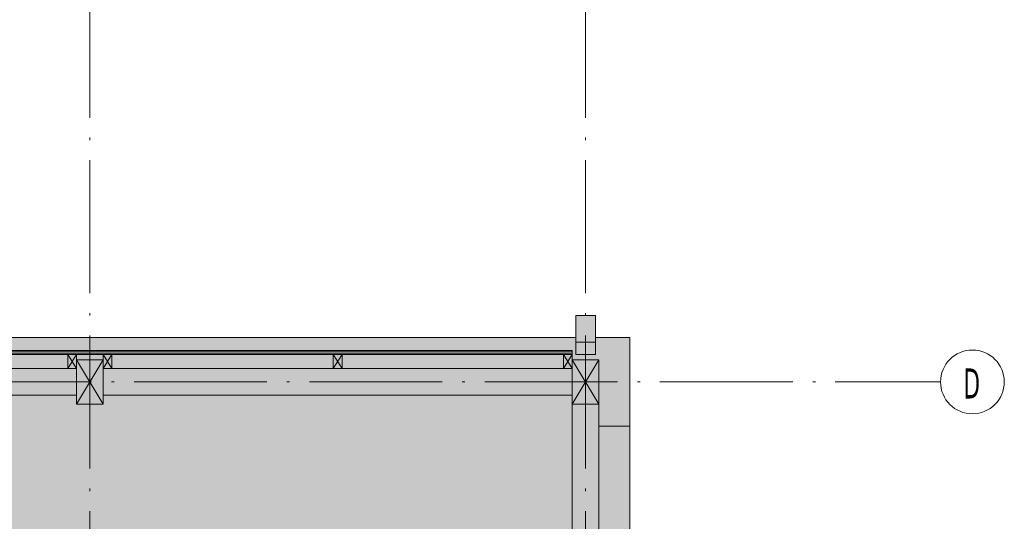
# Model space of a CAD drawing. Header units: millimetres. Extents: x 1567 to 2756, y -116 to 725.
# Tile 244 of 256: x 2452 to 2527, y 14 to 52. Entities that reach past the tile are written whole.
import ezdxf

# ---------------------------------------------------------------- set-up
doc = ezdxf.new("R2010")
doc.units = ezdxf.units.MM
doc.linetypes.add('CADWORK_5', pattern=[13.2, 10, -1.5, 0.2, -1.5])
doc.layers.add('Ech.1_75', color=7, linetype='Continuous')
doc.styles.add('tahoma-', font='txt', dxfattribs={"height": 1})

msp = doc.modelspace()

# ---------------------------------------------------------------- hatches: boundary and pattern name
at = {"layer": 'Ech.1_75', "linetype": 'Continuous', "lineweight": 5, "true_color": 0xd7d7ea, "transparency": 33554687}
for points in [[(2495.814, 29.28), (2494.347, 29.28), (2494.347, 27.281), (2495.814, 27.281), (2495.814, 29.28)], [(2495.814, 29.28), (2494.347, 29.28), (2494.347, 27.281), (2495.814, 27.281), (2495.814, 29.28)], [(2494.347, 26.348), (2495.814, 26.348), (2495.814, 27.281), (2494.347, 27.281), (2494.347, 26.348)]]:
    msp.add_hatch(color=254, dxfattribs=at).paths.add_polyline_path(points)
at = {"layer": 'Ech.1_75', "linetype": 'Continuous', "lineweight": 5, "true_color": 0xf3f3f3, "transparency": 33554687}
for points in [[(2494.347, 27.614), (2384.081, 27.614), (2384.081, 25.281), (2419.414, 25.281), (2419.414, 25.948), (2421.414, 25.948), (2421.414, 25.281), (2456.747, 25.281), (2456.747, 25.948), (2458.747, 25.948), (2458.747, 25.281), (2494.081, 25.281), (2494.081, 25.948), (2496.081, 25.948), (2496.081, 20.948), (2498.414, 20.948), (2498.414, 27.614), (2495.814, 27.614), (2495.814, 26.348), (2494.347, 26.348), (2494.347, 27.614)], [(2494.347, 27.614), (2385.441, 27.614), (2385.441, 26.641), (2494.081, 26.641), (2494.081, 25.948), (2496.081, 25.948), (2496.081, 20.948), (2498.414, 20.948), (2498.414, 27.614), (2495.814, 27.614), (2495.814, 26.348), (2494.347, 26.348), (2494.347, 27.614)], [(2456.747, 25.948), (2458.747, 25.948), (2458.747, 26.348), (2456.747, 26.348), (2456.747, 25.948)], [(2494.081, 22.614), (2496.081, 22.614), (2496.081, 25.948), (2494.081, 25.948), (2494.081, 22.614)], [(2290.747, 4.548), (2495.574, 4.548), (2495.574, 10.154), (2495.734, 10.154), (2495.734, 4.548), (2496.081, 4.548), (2496.081, 10.948), (2495.921, 10.948), (2495.921, 10.281), (2495.698, 10.281), (2495.787, 10.174), (2495.876, 10.174), (2495.965, 10.281), (2496.054, 10.281), (2496.054, 10.01), (2495.965, 9.97), (2495.965, 9.659), (2496.054, 9.619), (2496.054, 9.348), (2495.876, 9.348), (2495.876, 9.454), (2495.896, 9.454), (2495.896, 9.368), (2496.034, 9.368), (2496.034, 9.606), (2495.945, 9.646), (2495.945, 9.983), (2496.034, 10.023), (2496.034, 10.261), (2495.974, 10.261), (2495.885, 10.154), (2495.778, 10.154), (2495.689, 10.261), (2495.619, 10.261), (2495.53, 10.154), (2495.422, 10.154), (2495.333, 10.261), (2495.274, 10.261), (2495.274, 10.023), (2495.363, 9.983), (2495.363, 9.646), (2495.274, 9.606), (2495.274, 9.368), (2495.412, 9.368), (2495.412, 9.454), (2495.432, 9.454), (2495.432, 9.348), (2495.254, 9.348), (2495.254, 9.614), (2495.174, 9.614), (2495.174, 10.868), (2493.921, 10.868), (2493.921, 10.948), (2494.081, 10.948), (2494.081, 23.281), (2458.747, 23.281), (2458.747, 22.614), (2456.747, 22.614), (2456.747, 23.281), (2421.414, 23.281), (2421.414, 22.614), (2419.414, 22.614), (2419.414, 23.281), (2337.747, 23.281), (2337.747, 22.948), (2335.081, 22.948), (2335.081, 23.281), (2290.747, 23.281), (2290.747, 12.948), (2291.414, 12.948), (2291.414, 10.948), (2290.747, 10.948), (2290.747, 4.548)], [(2290.747, 4.548), (2495.574, 4.548), (2495.574, 10.154), (2495.734, 10.154), (2495.734, 4.548), (2496.081, 4.548), (2496.081, 10.948), (2495.921, 10.948), (2495.921, 10.281), (2495.698, 10.281), (2495.787, 10.174), (2495.876, 10.174), (2495.965, 10.281), (2496.054, 10.281), (2496.054, 10.01), (2495.965, 9.97), (2495.965, 9.659), (2496.054, 9.619), (2496.054, 9.348), (2495.876, 9.348), (2495.876, 9.454), (2495.896, 9.454), (2495.896, 9.368), (2496.034, 9.368), (2496.034, 9.606), (2495.945, 9.646), (2495.945, 9.983), (2496.034, 10.023), (2496.034, 10.261), (2495.974, 10.261), (2495.885, 10.154), (2495.778, 10.154), (2495.689, 10.261), (2495.619, 10.261), (2495.53, 10.154), (2495.422, 10.154), (2495.333, 10.261), (2495.274, 10.261), (2495.274, 10.023), (2495.363, 9.983), (2495.363, 9.646), (2495.274, 9.606), (2495.274, 9.368), (2495.412, 9.368), (2495.412, 9.454), (2495.432, 9.454), (2495.432, 9.348), (2495.254, 9.348), (2495.254, 9.614), (2495.174, 9.614), (2495.174, 10.868), (2493.921, 10.868), (2493.921, 10.948), (2494.081, 10.948), (2494.081, 23.281), (2458.747, 23.281), (2458.747, 22.614), (2456.747, 22.614), (2456.747, 23.281), (2421.414, 23.281), (2421.414, 22.614), (2419.414, 22.614), (2419.414, 23.281), (2337.747, 23.281), (2337.747, 22.948), (2335.081, 22.948), (2335.081, 23.281), (2290.747, 23.281), (2290.747, 12.948), (2291.414, 12.948), (2291.414, 10.948), (2290.747, 10.948), (2290.747, 4.548)], [(2498.414, 20.948), (2496.081, 20.948), (2496.081, -81.052), (2498.414, -81.052), (2498.414, 20.948)], [(2498.414, 20.948), (2496.081, 20.948), (2496.081, -81.052), (2498.414, -81.052), (2498.414, 20.948)]]:
    msp.add_hatch(color=7, dxfattribs=at).paths.add_polyline_path(points)
at = {"layer": 'Ech.1_75', "linetype": 'Continuous', "lineweight": 5, "true_color": 0x9595c6, "transparency": 33554687}
msp.add_hatch(color=253, dxfattribs=at).paths.add_polyline_path([(2494.347, 26.348), (2495.814, 26.348), (2495.814, 27.281), (2494.347, 27.281), (2494.347, 26.348)])
at = {"layer": 'Ech.1_75', "linetype": 'Continuous', "lineweight": 5, "true_color": 0xeae1d7, "transparency": 33554687}
for points in [[(2385.441, 26.534), (2494.081, 26.534), (2494.081, 26.641), (2385.441, 26.641), (2385.441, 26.534)], [(2385.441, 26.388), (2494.081, 26.388), (2494.081, 26.534), (2385.441, 26.534), (2385.441, 26.388)], [(2385.441, 26.348), (2494.081, 26.348), (2494.081, 26.388), (2385.441, 26.388), (2385.441, 26.348)]]:
    msp.add_hatch(color=254, dxfattribs=at).paths.add_polyline_path(points)
at = {"layer": 'Ech.1_75', "linetype": 'Continuous', "lineweight": 5, "transparency": 33554687}
h = msp.add_hatch(dxfattribs=at)
h.set_pattern_fill('CDWK_201', color=9, scale=0.106667, angle=180, style=0, pattern_type=2)
h.set_pattern_definition([(180, (2456.1043, 26.3478), (4e-11, -1.06667), [0.047615, -0.130162]), (270, (2456.2583, 26.19883), (0.3555555, 1e-11), [0.02885, -1.037817]), (270, (2456.08053, 25.45887), (0.3555555, 1e-11), [0.02885, -1.037817]), (284.93246, (2455.90699, 26.13185), (0.35557503, -1.06666158), [0.657028, -4.862678]), (255.06754, (2455.89852, 26.13185), (0.35557503, 1.06666158), [0.657028, -4.862678]), (195.2551, (2456.056725, 26.34776), (0.3555555, -1e-08), [0.048324, -4.005633]), (344.7449, (2456.10434, 26.34776), (0.3555555, 6e-08), [0.048324, -4.005633]), (195.2551, (2455.97318, 25.29381), (0.3555555, -1e-08), [0.048324, -4.005633]), (164.7449, (2455.87895, 25.2811), (-0.3555555, -1e-08), [0.048324, -4.005633]), (210.9638, (2456.0101, 26.33505), (0.3555556, 2e-09), [0.046425, -2.026802]), (329.0362, (2456.15123, 26.33505), (0.3555556, -3e-08), [0.046425, -2.026802]), (210.9638, (2456.013, 25.3177), (0.3555556, 2e-09), [0.046425, -2.026802]), (149.0362, (2455.83233, 25.29381), (-0.3555556, 2e-09), [0.046425, -2.026802]), (225, (2455.9703, 26.31116), (0.3555556, 1e-11), [0.03948, -1.469014]), (315, (2456.19077, 26.31116), (0.3555556, 1e-11), [0.03948, -1.469014]), (225, (2456.0409, 25.34561), (0.3555556, 1e-11), [0.03948, -1.469014]), (135, (2455.79252, 25.3177), (-0.3555556, -1e-11), [0.03948, -1.469014]), (236.31, (2455.94238, 26.28325), (0.3555556, 4e-08), [0.041411, -1.240563]), (303.69, (2456.2187, 26.28325), (0.3555556, -6e-08), [0.041411, -1.240563]), (236.31, (2456.06388, 25.38007), (0.3555556, 4e-08), [0.041411, -1.240563]), (123.69, (2455.7646, 25.3456), (-0.3555556, 4e-08), [0.041411, -1.240563]), (251.565, (2455.9194, 26.2488), (0.3555556, 2e-08), [0.052657, -1.071708]), (288.435, (2456.24166, 26.2488), (0.3555556, -2e-08), [0.052657, -1.071708]), (251.565, (2456.08053, 25.43003), (0.3555556, 2e-08), [0.052657, -1.071708]), (108.435, (2455.74163, 25.38007), (-0.3555556, 2e-08), [0.052657, -1.071708]), (263.6598, (2456.25831, 26.16999), (0.3555557, 2.1333335), [0.03837, -3.181323]), (276.3402, (2455.90276, 26.16999), (0.3555557, -2.1333335), [0.03837, -3.181323]), (83.6598, (2456.08053, 25.45887), (-0.3555551, -2.1333336), [0.03837, -3.181323]), (96.3402, (2456.08053, 25.45887), (-0.3555557, 2.1333335), [0.03837, -3.181323])])
h.paths.add_polyline_path([(2456.081, 26.348), (2439.414, 26.348), (2439.414, 25.281), (2456.081, 25.281), (2456.081, 26.348)])
at = {"layer": 'Ech.1_75', "linetype": 'Continuous', "lineweight": 5, "true_color": 0xe0d1b3, "transparency": 33554687}
for points in [[(2456.747, 26.348), (2456.081, 26.348), (2456.081, 25.281), (2456.747, 25.281), (2456.747, 26.348)], [(2459.414, 26.348), (2458.747, 26.348), (2458.747, 25.281), (2459.414, 25.281), (2459.414, 26.348)], [(2476.747, 26.348), (2476.081, 26.348), (2476.081, 25.281), (2476.747, 25.281), (2476.747, 26.348)], [(2494.081, 26.348), (2493.414, 26.348), (2493.414, 25.281), (2494.081, 25.281), (2494.081, 26.348)]]:
    msp.add_hatch(color=254, dxfattribs=at).paths.add_polyline_path(points)
at = {"layer": 'Ech.1_75', "linetype": 'Continuous', "lineweight": 5, "transparency": 33554687}
h = msp.add_hatch(dxfattribs=at)
h.set_pattern_fill('CDWK_201', color=9, scale=0.106667, angle=180, style=0, pattern_type=2)
h.set_pattern_definition([(180, (2476.1043, 26.3478), (4e-11, -1.06667), [0.047615, -0.130162]), (270, (2476.2583, 26.19883), (0.3555555, 1e-11), [0.02885, -1.037817]), (270, (2476.08053, 25.45887), (0.3555555, 1e-11), [0.02885, -1.037817]), (284.93246, (2475.90699, 26.13185), (0.35557503, -1.06666158), [0.657028, -4.862678]), (255.06754, (2475.89852, 26.13185), (0.35557503, 1.06666158), [0.657028, -4.862678]), (195.2551, (2476.056725, 26.34776), (0.3555555, -1e-08), [0.048324, -4.005633]), (344.7449, (2476.10434, 26.34776), (0.3555555, 6e-08), [0.048324, -4.005633]), (195.2551, (2475.97318, 25.29381), (0.3555555, -1e-08), [0.048324, -4.005633]), (164.7449, (2475.87895, 25.2811), (-0.3555555, -1e-08), [0.048324, -4.005633]), (210.9638, (2476.0101, 26.33505), (0.3555556, 2e-09), [0.046425, -2.026802]), (329.0362, (2476.15123, 26.33505), (0.3555556, -3e-08), [0.046425, -2.026802]), (210.9638, (2476.013, 25.3177), (0.3555556, 2e-09), [0.046425, -2.026802]), (149.0362, (2475.83233, 25.29381), (-0.3555556, 2e-09), [0.046425, -2.026802]), (225, (2475.9703, 26.31116), (0.3555556, 1e-11), [0.03948, -1.469014]), (315, (2476.19077, 26.31116), (0.3555556, 1e-11), [0.03948, -1.469014]), (225, (2476.0409, 25.34561), (0.3555556, 1e-11), [0.03948, -1.469014]), (135, (2475.79252, 25.3177), (-0.3555556, -1e-11), [0.03948, -1.469014]), (236.31, (2475.94238, 26.28325), (0.3555556, 4e-08), [0.041411, -1.240563]), (303.69, (2476.2187, 26.28325), (0.3555556, -6e-08), [0.041411, -1.240563]), (236.31, (2476.06388, 25.38007), (0.3555556, 4e-08), [0.041411, -1.240563]), (123.69, (2475.7646, 25.3456), (-0.3555556, 4e-08), [0.041411, -1.240563]), (251.565, (2475.9194, 26.2488), (0.3555556, 2e-08), [0.052657, -1.071708]), (288.435, (2476.24166, 26.2488), (0.3555556, -2e-08), [0.052657, -1.071708]), (251.565, (2476.08053, 25.43003), (0.3555556, 2e-08), [0.052657, -1.071708]), (108.435, (2475.74163, 25.38007), (-0.3555556, 2e-08), [0.052657, -1.071708]), (263.6598, (2476.25831, 26.16999), (0.3555557, 2.1333335), [0.03837, -3.181323]), (276.3402, (2475.90276, 26.16999), (0.3555557, -2.1333335), [0.03837, -3.181323]), (83.6598, (2476.08053, 25.45887), (-0.3555551, -2.1333336), [0.03837, -3.181323]), (96.3402, (2476.08053, 25.45887), (-0.3555557, 2.1333335), [0.03837, -3.181323])])
h.paths.add_polyline_path([(2476.081, 26.348), (2459.414, 26.348), (2459.414, 25.281), (2476.081, 25.281), (2476.081, 26.348)])
h = msp.add_hatch(dxfattribs=at)
h.set_pattern_fill('CDWK_201', color=9, scale=0.106667, angle=180, style=0, pattern_type=2)
h.set_pattern_definition([(180, (2493.4377, 26.3478), (4e-11, -1.06667), [0.047615, -0.130162]), (270, (2493.59164, 26.19883), (0.3555555, 1e-11), [0.02885, -1.037817]), (270, (2493.41387, 25.45887), (0.3555555, 1e-11), [0.02885, -1.037817]), (284.93246, (2493.240326, 26.13185), (0.35557503, -1.06666158), [0.657028, -4.862678]), (255.06754, (2493.23185, 26.13185), (0.35557503, 1.06666158), [0.657028, -4.862678]), (195.2551, (2493.39006, 26.34776), (0.3555555, -1e-08), [0.048324, -4.005633]), (344.7449, (2493.43767, 26.34776), (0.3555555, 6e-08), [0.048324, -4.005633]), (195.2551, (2493.30652, 25.29381), (0.3555555, -1e-08), [0.048324, -4.005633]), (164.7449, (2493.21228, 25.2811), (-0.3555555, -1e-08), [0.048324, -4.005633]), (210.9638, (2493.34344, 26.33505), (0.3555556, 2e-09), [0.046425, -2.026802]), (329.0362, (2493.48456, 26.33505), (0.3555556, -3e-08), [0.046425, -2.026802]), (210.9638, (2493.34633, 25.3177), (0.3555556, 2e-09), [0.046425, -2.026802]), (149.0362, (2493.16566, 25.29381), (-0.3555556, 2e-09), [0.046425, -2.026802]), (225, (2493.30363, 26.31116), (0.3555556, 1e-11), [0.03948, -1.469014]), (315, (2493.5241, 26.31116), (0.3555556, 1e-11), [0.03948, -1.469014]), (225, (2493.37424, 25.34561), (0.3555556, 1e-11), [0.03948, -1.469014]), (135, (2493.12585, 25.3177), (-0.3555556, -1e-11), [0.03948, -1.469014]), (236.31, (2493.2757, 26.28325), (0.3555556, 4e-08), [0.041411, -1.240563]), (303.69, (2493.55202, 26.28325), (0.3555556, -6e-08), [0.041411, -1.240563]), (236.31, (2493.3972, 25.38007), (0.3555556, 4e-08), [0.041411, -1.240563]), (123.69, (2493.09793, 25.3456), (-0.3555556, 4e-08), [0.041411, -1.240563]), (251.565, (2493.25274, 26.2488), (0.3555556, 2e-08), [0.052657, -1.071708]), (288.435, (2493.575, 26.2488), (0.3555556, -2e-08), [0.052657, -1.071708]), (251.565, (2493.41387, 25.43003), (0.3555556, 2e-08), [0.052657, -1.071708]), (108.435, (2493.07496, 25.38007), (-0.3555556, 2e-08), [0.052657, -1.071708]), (263.6598, (2493.59164, 26.16999), (0.3555557, 2.1333335), [0.03837, -3.181323]), (276.3402, (2493.23609, 26.16999), (0.3555557, -2.1333335), [0.03837, -3.181323]), (83.6598, (2493.41387, 25.45887), (-0.3555551, -2.1333336), [0.03837, -3.181323]), (96.3402, (2493.41387, 25.45887), (-0.3555557, 2.1333335), [0.03837, -3.181323])])
h.paths.add_polyline_path([(2493.414, 26.348), (2476.747, 26.348), (2476.747, 25.281), (2493.414, 25.281), (2493.414, 26.348)])
at = {"layer": 'Ech.1_75', "linetype": 'Continuous', "lineweight": 5, "true_color": 0xfdfdfd, "transparency": 33554687}
for points in [[(2456.747, 25.281), (2421.414, 25.281), (2421.414, 23.281), (2456.747, 23.281), (2456.747, 25.281)], [(2456.747, 25.281), (2421.414, 25.281), (2421.414, 23.281), (2456.747, 23.281), (2456.747, 25.281)], [(2458.747, 23.281), (2494.081, 23.281), (2494.081, 25.281), (2458.747, 25.281), (2458.747, 23.281)], [(2458.747, 23.281), (2494.081, 23.281), (2494.081, 25.281), (2458.747, 25.281), (2458.747, 23.281)], [(2494.081, 12.948), (2496.081, 12.948), (2496.081, 22.614), (2494.081, 22.614), (2494.081, 12.948)], [(2494.081, 12.948), (2496.081, 12.948), (2496.081, 22.614), (2494.081, 22.614), (2494.081, 12.948)]]:
    msp.add_hatch(color=7, dxfattribs=at).paths.add_polyline_path(points)
at = {"layer": 'Ech.1_75', "linetype": 'Continuous', "lineweight": 5, "true_color": 0xdcdcdc, "transparency": 33554687}
for points in [[(2456.747, 22.614), (2458.747, 22.614), (2458.747, 25.948), (2456.747, 25.948), (2456.747, 22.614)], [(2494.081, 22.614), (2496.081, 22.614), (2496.081, 25.948), (2494.081, 25.948), (2494.081, 22.614)]]:
    msp.add_hatch(color=254, dxfattribs=at).paths.add_polyline_path(points)

# ---------------------------------------------------------------- linework, layer by layer
at = {"layer": 'Ech.1_75', "color": 36, "linetype": 'Continuous', "lineweight": 5, "transparency": 33554687}
for p, q in [((2456.081, 26.348), (2456.747, 25.281)), ((2456.081, 25.281), (2456.747, 26.348)), ((2458.747, 26.348), (2459.414, 25.281)), ((2458.747, 25.281), (2459.414, 26.348)), ((2476.081, 26.348), (2476.747, 25.281)), ((2476.081, 25.281), (2476.747, 26.348)), ((2493.414, 26.348), (2494.081, 25.281)), ((2493.414, 25.281), (2494.081, 26.348))]:
    msp.add_line(p, q, dxfattribs=at)
at = {"layer": 'Ech.1_75', "color": 9, "linetype": 'Continuous', "lineweight": 5, "transparency": 33554687}
for p, q in [((2458.747, 22.614), (2456.747, 25.948)), ((2458.747, 25.948), (2456.747, 22.614)), ((2496.081, 22.614), (2494.081, 25.948)), ((2496.081, 25.948), (2494.081, 22.614))]:
    msp.add_line(p, q, dxfattribs=at)
at = {"layer": 'Ech.1_75', "color": 7, "linetype": 'CADWORK_5', "lineweight": 5}
for points in [[(2457.747, -101.035), (2457.747, 62.624)], [(2495.081, -101.035), (2495.081, 62.624)]]:
    msp.add_lwpolyline(points, dxfattribs=at)
at = {"layer": 'Ech.1_75', "color": 7, "linetype": 'Continuous', "lineweight": 5}
for points in [[(2495.814, 29.28), (2494.347, 29.28), (2494.347, 27.281), (2495.814, 27.281), (2495.814, 29.28)], [(2495.814, 29.28), (2494.347, 29.28), (2494.347, 27.281), (2495.814, 27.281), (2495.814, 29.28)], [(2494.347, 27.614), (2384.081, 27.614), (2384.081, 25.281), (2419.414, 25.281), (2419.414, 25.948), (2421.414, 25.948), (2421.414, 25.281), (2456.747, 25.281), (2456.747, 25.948), (2458.747, 25.948), (2458.747, 25.281), (2494.081, 25.281), (2494.081, 25.948), (2496.081, 25.948), (2496.081, 20.948), (2498.414, 20.948), (2498.414, 27.614), (2495.814, 27.614), (2495.814, 26.348), (2494.347, 26.348), (2494.347, 27.614)], [(2494.347, 27.614), (2385.441, 27.614), (2385.441, 26.641), (2494.081, 26.641), (2494.081, 25.948), (2496.081, 25.948), (2496.081, 20.948), (2498.414, 20.948), (2498.414, 27.614), (2495.814, 27.614), (2495.814, 26.348), (2494.347, 26.348), (2494.347, 27.614)], [(2494.347, 26.348), (2495.814, 26.348), (2495.814, 27.281), (2494.347, 27.281), (2494.347, 26.348)], [(2494.347, 26.348), (2495.814, 26.348), (2495.814, 27.281), (2494.347, 27.281), (2494.347, 26.348)], [(2385.441, 26.534), (2494.081, 26.534), (2494.081, 26.641), (2385.441, 26.641), (2385.441, 26.534)], [(2385.441, 26.388), (2494.081, 26.388), (2494.081, 26.534), (2385.441, 26.534), (2385.441, 26.388)], [(2385.441, 26.348), (2494.081, 26.348), (2494.081, 26.388), (2385.441, 26.388), (2385.441, 26.348)], [(2456.081, 26.348), (2439.414, 26.348), (2439.414, 25.281), (2456.081, 25.281), (2456.081, 26.348)], [(2456.747, 26.348), (2456.081, 26.348), (2456.081, 25.281), (2456.747, 25.281), (2456.747, 26.348)], [(2456.747, 25.948), (2458.747, 25.948), (2458.747, 26.348), (2456.747, 26.348), (2456.747, 25.948)], [(2459.414, 26.348), (2458.747, 26.348), (2458.747, 25.281), (2459.414, 25.281), (2459.414, 26.348)], [(2476.081, 26.348), (2459.414, 26.348), (2459.414, 25.281), (2476.081, 25.281), (2476.081, 26.348)], [(2476.747, 26.348), (2476.081, 26.348), (2476.081, 25.281), (2476.747, 25.281), (2476.747, 26.348)], [(2493.414, 26.348), (2476.747, 26.348), (2476.747, 25.281), (2493.414, 25.281), (2493.414, 26.348)], [(2494.081, 26.348), (2493.414, 26.348), (2493.414, 25.281), (2494.081, 25.281), (2494.081, 26.348)], [(2456.747, 25.281), (2421.414, 25.281), (2421.414, 23.281), (2456.747, 23.281), (2456.747, 25.281)], [(2456.747, 25.281), (2421.414, 25.281), (2421.414, 23.281), (2456.747, 23.281), (2456.747, 25.281)], [(2456.747, 22.614), (2458.747, 22.614), (2458.747, 25.948), (2456.747, 25.948), (2456.747, 22.614)], [(2458.747, 23.281), (2494.081, 23.281), (2494.081, 25.281), (2458.747, 25.281), (2458.747, 23.281)], [(2458.747, 23.281), (2494.081, 23.281), (2494.081, 25.281), (2458.747, 25.281), (2458.747, 23.281)], [(2494.081, 22.614), (2496.081, 22.614), (2496.081, 25.948), (2494.081, 25.948), (2494.081, 22.614)], [(2494.081, 22.614), (2496.081, 22.614), (2496.081, 25.948), (2494.081, 25.948), (2494.081, 22.614)], [(2494.081, 12.948), (2496.081, 12.948), (2496.081, 22.614), (2494.081, 22.614), (2494.081, 12.948)], [(2494.081, 12.948), (2496.081, 12.948), (2496.081, 22.614), (2494.081, 22.614), (2494.081, 12.948)], [(2498.414, 20.948), (2496.081, 20.948), (2496.081, -81.052), (2498.414, -81.052), (2498.414, 20.948)], [(2498.414, 20.948), (2496.081, 20.948), (2496.081, -81.052), (2498.414, -81.052), (2498.414, 20.948)]]:
    msp.add_lwpolyline(points, close=True, dxfattribs=at)
msp.add_lwpolyline([(2494.081, 10.948), (2494.081, 23.281), (2458.747, 23.281), (2458.747, 22.614), (2456.747, 22.614), (2456.747, 23.281), (2421.414, 23.281)], dxfattribs=at)
msp.add_lwpolyline([(2494.081, 10.948), (2494.081, 23.281), (2458.747, 23.281), (2458.747, 22.614), (2456.747, 22.614), (2456.747, 23.281), (2421.414, 23.281)], dxfattribs=at)

# ---------------------------------------------------------------- wipeouts: each hides what was drawn before it
at = {"linetype": 'Continuous'}
msp.add_wipeout([(2524.208, 21.881), (2524.224, 21.881), (2524.239, 21.881), (2524.254, 21.882), (2524.269, 21.882), (2524.284, 21.882), (2524.299, 21.883), (2524.314, 21.883), (2524.329, 21.884), (2524.344, 21.885), (2524.359, 21.886), (2524.374, 21.887), (2524.389, 21.888), (2524.404, 21.889), (2524.419, 21.89), (2524.434, 21.892), (2524.449, 21.893), (2524.464, 21.895), (2524.479, 21.896), (2524.494, 21.898), (2524.509, 21.9), (2524.524, 21.902), (2524.539, 21.904), (2524.554, 21.906), (2524.569, 21.908), (2524.584, 21.911), (2524.599, 21.913), (2524.614, 21.916), (2524.629, 21.918), (2524.643, 21.921), (2524.658, 21.924), (2524.673, 21.926), (2524.688, 21.929), (2524.703, 21.933), (2524.717, 21.936), (2524.732, 21.939), (2524.747, 21.942), (2524.761, 21.946), (2524.776, 21.949), (2524.791, 21.953), (2524.805, 21.956), (2524.82, 21.96), (2524.834, 21.964), (2524.849, 21.968), (2524.864, 21.972), (2524.878, 21.976), (2524.893, 21.981), (2524.907, 21.985), (2524.921, 21.989), (2524.936, 21.994), (2524.95, 21.999), (2524.964, 22.003), (2524.979, 22.008), (2524.993, 22.013), (2525.007, 22.018), (2525.021, 22.023), (2525.036, 22.028), (2525.05, 22.033), (2525.064, 22.039), (2525.078, 22.044), (2525.092, 22.05), (2525.106, 22.055), (2525.12, 22.061), (2525.134, 22.067), (2525.148, 22.073), (2525.162, 22.078), (2525.175, 22.085), (2525.189, 22.091), (2525.203, 22.097), (2525.217, 22.103), (2525.23, 22.11), (2525.244, 22.116), (2525.258, 22.123), (2525.271, 22.129), (2525.285, 22.136), (2525.298, 22.143), (2525.311, 22.15), (2525.325, 22.157), (2525.338, 22.164), (2525.351, 22.171), (2525.365, 22.178), (2525.378, 22.185), (2525.391, 22.193), (2525.404, 22.2), (2525.417, 22.208), (2525.43, 22.215), (2525.443, 22.223), (2525.456, 22.231), (2525.469, 22.239), (2525.482, 22.247), (2525.494, 22.255), (2525.507, 22.263), (2525.52, 22.271), (2525.532, 22.279), (2525.545, 22.288), (2525.557, 22.296), (2525.57, 22.305), (2525.582, 22.313), (2525.595, 22.322), (2525.607, 22.331), (2525.619, 22.339), (2525.631, 22.348), (2525.643, 22.357), (2525.656, 22.366), (2525.668, 22.376), (2525.679, 22.385), (2525.691, 22.394), (2525.703, 22.403), (2525.715, 22.413), (2525.727, 22.422), (2525.738, 22.432), (2525.75, 22.442), (2525.761, 22.451), (2525.773, 22.461), (2525.784, 22.471), (2525.796, 22.481), (2525.807, 22.491), (2525.818, 22.501), (2525.829, 22.511), (2525.84, 22.521), (2525.851, 22.532), (2525.862, 22.542), (2525.873, 22.552), (2525.884, 22.563), (2525.895, 22.573), (2525.906, 22.584), (2525.916, 22.595), (2525.927, 22.605), (2525.937, 22.616), (2525.948, 22.627), (2525.958, 22.638), (2525.968, 22.649), (2525.979, 22.66), (2525.989, 22.671), (2525.999, 22.683), (2526.009, 22.694), (2526.019, 22.705), (2526.029, 22.717), (2526.038, 22.728), (2526.048, 22.74), (2526.058, 22.751), (2526.067, 22.763), (2526.077, 22.775), (2526.086, 22.786), (2526.096, 22.798), (2526.105, 22.81), (2526.114, 22.822), (2526.123, 22.834), (2526.132, 22.846), (2526.141, 22.858), (2526.15, 22.87), (2526.159, 22.883), (2526.168, 22.895), (2526.176, 22.907), (2526.185, 22.92), (2526.193, 22.932), (2526.202, 22.945), (2526.21, 22.957), (2526.219, 22.97), (2526.227, 22.982), (2526.235, 22.995), (2526.243, 23.008), (2526.251, 23.021), (2526.259, 23.034), (2526.267, 23.046), (2526.274, 23.059), (2526.282, 23.072), (2526.289, 23.085), (2526.297, 23.099), (2526.304, 23.112), (2526.312, 23.125), (2526.319, 23.138), (2526.326, 23.151), (2526.333, 23.165), (2526.34, 23.178), (2526.347, 23.192), (2526.354, 23.205), (2526.36, 23.218), (2526.367, 23.232), (2526.374, 23.246), (2526.38, 23.259), (2526.386, 23.273), (2526.393, 23.287), (2526.399, 23.3), (2526.405, 23.314), (2526.411, 23.328), (2526.417, 23.342), (2526.423, 23.356), (2526.429, 23.37), (2526.434, 23.384), (2526.44, 23.398), (2526.445, 23.412), (2526.451, 23.426), (2526.456, 23.44), (2526.461, 23.454), (2526.467, 23.468), (2526.472, 23.482), (2526.477, 23.497), (2526.482, 23.511), (2526.486, 23.525), (2526.491, 23.539), (2526.496, 23.554), (2526.5, 23.568), (2526.505, 23.583), (2526.509, 23.597), (2526.513, 23.612), (2526.517, 23.626), (2526.521, 23.641), (2526.525, 23.655), (2526.529, 23.67), (2526.533, 23.684), (2526.537, 23.699), (2526.54, 23.713), (2526.544, 23.728), (2526.547, 23.743), (2526.551, 23.758), (2526.554, 23.772), (2526.557, 23.787), (2526.56, 23.802), (2526.563, 23.817), (2526.566, 23.831), (2526.569, 23.846), (2526.571, 23.861), (2526.574, 23.876), (2526.577, 23.891), (2526.579, 23.906), (2526.581, 23.921), (2526.583, 23.935), (2526.586, 23.95), (2526.588, 23.965), (2526.59, 23.98), (2526.591, 23.995), (2526.593, 24.01), (2526.595, 24.025), (2526.596, 24.04), (2526.598, 24.055), (2526.599, 24.07), (2526.6, 24.085), (2526.602, 24.1), (2526.603, 24.115), (2526.604, 24.13), (2526.605, 24.145), (2526.605, 24.161), (2526.606, 24.176), (2526.607, 24.191), (2526.607, 24.206), (2526.608, 24.221), (2526.608, 24.236), (2526.608, 24.251), (2526.608, 24.266), (2526.608, 24.281), (2526.608, 24.296), (2526.608, 24.311), (2526.608, 24.326), (2526.608, 24.341), (2526.607, 24.356), (2526.607, 24.372), (2526.606, 24.387), (2526.605, 24.402), (2526.605, 24.417), (2526.604, 24.432), (2526.603, 24.447), (2526.602, 24.462), (2526.6, 24.477), (2526.599, 24.492), (2526.598, 24.507), (2526.596, 24.522), (2526.595, 24.537), (2526.593, 24.552), (2526.591, 24.567), (2526.59, 24.582), (2526.588, 24.597), (2526.586, 24.612), (2526.583, 24.627), (2526.581, 24.642), (2526.579, 24.657), (2526.577, 24.671), (2526.574, 24.686), (2526.571, 24.701), (2526.569, 24.716), (2526.566, 24.731), (2526.563, 24.746), (2526.56, 24.76), (2526.557, 24.775), (2526.554, 24.79), (2526.551, 24.805), (2526.547, 24.819), (2526.544, 24.834), (2526.54, 24.849), (2526.537, 24.863), (2526.533, 24.878), (2526.529, 24.893), (2526.525, 24.907), (2526.521, 24.922), (2526.517, 24.936), (2526.513, 24.951), (2526.509, 24.965), (2526.505, 24.98), (2526.5, 24.994), (2526.496, 25.008), (2526.491, 25.023), (2526.486, 25.037), (2526.482, 25.051), (2526.477, 25.066), (2526.472, 25.08), (2526.467, 25.094), (2526.461, 25.108), (2526.456, 25.122), (2526.451, 25.136), (2526.445, 25.151), (2526.44, 25.165), (2526.434, 25.179), (2526.429, 25.193), (2526.423, 25.206), (2526.417, 25.22), (2526.411, 25.234), (2526.405, 25.248), (2526.399, 25.262), (2526.393, 25.276), (2526.386, 25.289), (2526.38, 25.303), (2526.374, 25.317), (2526.367, 25.33), (2526.36, 25.344), (2526.354, 25.357), (2526.347, 25.371), (2526.34, 25.384), (2526.333, 25.397), (2526.326, 25.411), (2526.319, 25.424), (2526.312, 25.437), (2526.304, 25.45), (2526.297, 25.464), (2526.289, 25.477), (2526.282, 25.49), (2526.274, 25.503), (2526.267, 25.516), (2526.259, 25.529), (2526.251, 25.542), (2526.243, 25.554), (2526.235, 25.567), (2526.227, 25.58), (2526.219, 25.592), (2526.21, 25.605), (2526.202, 25.618), (2526.193, 25.63), (2526.185, 25.643), (2526.176, 25.655), (2526.168, 25.667), (2526.159, 25.68), (2526.15, 25.692), (2526.141, 25.704), (2526.132, 25.716), (2526.123, 25.728), (2526.114, 25.74), (2526.105, 25.752), (2526.096, 25.764), (2526.086, 25.776), (2526.077, 25.788), (2526.067, 25.799), (2526.058, 25.811), (2526.048, 25.823), (2526.038, 25.834), (2526.029, 25.845), (2526.019, 25.857), (2526.009, 25.868), (2525.999, 25.88), (2525.989, 25.891), (2525.979, 25.902), (2525.968, 25.913), (2525.958, 25.924), (2525.948, 25.935), (2525.937, 25.946), (2525.927, 25.957), (2525.916, 25.967), (2525.906, 25.978), (2525.895, 25.989), (2525.884, 25.999), (2525.873, 26.01), (2525.862, 26.02), (2525.851, 26.031), (2525.84, 26.041), (2525.829, 26.051), (2525.818, 26.061), (2525.807, 26.071), (2525.796, 26.081), (2525.784, 26.091), (2525.773, 26.101), (2525.761, 26.111), (2525.75, 26.121), (2525.738, 26.13), (2525.727, 26.14), (2525.715, 26.149), (2525.703, 26.159), (2525.691, 26.168), (2525.679, 26.177), (2525.668, 26.187), (2525.656, 26.196), (2525.643, 26.205), (2525.631, 26.214), (2525.619, 26.223), (2525.607, 26.232), (2525.595, 26.24), (2525.582, 26.249), (2525.57, 26.258), (2525.557, 26.266), (2525.545, 26.275), (2525.532, 26.283), (2525.52, 26.291), (2525.507, 26.299), (2525.494, 26.307), (2525.482, 26.316), (2525.469, 26.323), (2525.456, 26.331), (2525.443, 26.339), (2525.43, 26.347), (2525.417, 26.355), (2525.404, 26.362), (2525.391, 26.37), (2525.378, 26.377), (2525.365, 26.384), (2525.351, 26.391), (2525.338, 26.399), (2525.325, 26.406), (2525.311, 26.413), (2525.298, 26.42), (2525.285, 26.426), (2525.271, 26.433), (2525.258, 26.44), (2525.244, 26.446), (2525.23, 26.453), (2525.217, 26.459), (2525.203, 26.465), (2525.189, 26.472), (2525.175, 26.478), (2525.162, 26.484), (2525.148, 26.49), (2525.134, 26.496), (2525.12, 26.501), (2525.106, 26.507), (2525.092, 26.513), (2525.078, 26.518), (2525.064, 26.523), (2525.05, 26.529), (2525.036, 26.534), (2525.021, 26.539), (2525.007, 26.544), (2524.993, 26.549), (2524.979, 26.554), (2524.964, 26.559), (2524.95, 26.564), (2524.936, 26.568), (2524.921, 26.573), (2524.907, 26.577), (2524.893, 26.582), (2524.878, 26.586), (2524.864, 26.59), (2524.849, 26.594), (2524.834, 26.598), (2524.82, 26.602), (2524.805, 26.606), (2524.791, 26.609), (2524.776, 26.613), (2524.761, 26.617), (2524.747, 26.62), (2524.732, 26.623), (2524.717, 26.627), (2524.703, 26.63), (2524.688, 26.633), (2524.673, 26.636), (2524.658, 26.639), (2524.643, 26.641), (2524.629, 26.644), (2524.614, 26.647), (2524.599, 26.649), (2524.584, 26.652), (2524.569, 26.654), (2524.554, 26.656), (2524.539, 26.658), (2524.524, 26.66), (2524.509, 26.662), (2524.494, 26.664), (2524.479, 26.666), (2524.464, 26.667), (2524.449, 26.669), (2524.434, 26.67), (2524.419, 26.672), (2524.404, 26.673), (2524.389, 26.674), (2524.374, 26.675), (2524.359, 26.676), (2524.344, 26.677), (2524.329, 26.678), (2524.314, 26.679), (2524.299, 26.679), (2524.284, 26.68), (2524.269, 26.68), (2524.254, 26.681), (2524.239, 26.681), (2524.224, 26.681), (2524.208, 26.681), (2524.193, 26.681), (2524.178, 26.681), (2524.163, 26.681), (2524.148, 26.68), (2524.133, 26.68), (2524.118, 26.679), (2524.103, 26.679), (2524.088, 26.678), (2524.073, 26.677), (2524.058, 26.676), (2524.043, 26.675), (2524.028, 26.674), (2524.013, 26.673), (2523.998, 26.672), (2523.983, 26.67), (2523.968, 26.669), (2523.953, 26.667), (2523.938, 26.666), (2523.923, 26.664), (2523.908, 26.662), (2523.893, 26.66), (2523.878, 26.658), (2523.863, 26.656), (2523.848, 26.654), (2523.833, 26.652), (2523.818, 26.649), (2523.803, 26.647), (2523.788, 26.644), (2523.774, 26.641), (2523.759, 26.639), (2523.744, 26.636), (2523.729, 26.633), (2523.714, 26.63), (2523.7, 26.627), (2523.685, 26.623), (2523.67, 26.62), (2523.656, 26.617), (2523.641, 26.613), (2523.626, 26.609), (2523.612, 26.606), (2523.597, 26.602), (2523.582, 26.598), (2523.568, 26.594), (2523.553, 26.59), (2523.539, 26.586), (2523.524, 26.582), (2523.51, 26.577), (2523.496, 26.573), (2523.481, 26.568), (2523.467, 26.564), (2523.453, 26.559), (2523.438, 26.554), (2523.424, 26.549), (2523.41, 26.544), (2523.396, 26.539), (2523.381, 26.534), (2523.367, 26.529), (2523.353, 26.523), (2523.339, 26.518), (2523.325, 26.513), (2523.311, 26.507), (2523.297, 26.501), (2523.283, 26.496), (2523.269, 26.49), (2523.255, 26.484), (2523.241, 26.478), (2523.228, 26.472), (2523.214, 26.465), (2523.2, 26.459), (2523.187, 26.453), (2523.173, 26.446), (2523.159, 26.44), (2523.146, 26.433), (2523.132, 26.426), (2523.119, 26.42), (2523.105, 26.413), (2523.092, 26.406), (2523.079, 26.399), (2523.066, 26.391), (2523.052, 26.384), (2523.039, 26.377), (2523.026, 26.37), (2523.013, 26.362), (2523, 26.355), (2522.987, 26.347), (2522.974, 26.339), (2522.961, 26.331), (2522.948, 26.323), (2522.935, 26.316), (2522.922, 26.307), (2522.91, 26.299), (2522.897, 26.291), (2522.885, 26.283), (2522.872, 26.275), (2522.859, 26.266), (2522.847, 26.258), (2522.835, 26.249), (2522.822, 26.24), (2522.81, 26.232), (2522.798, 26.223), (2522.786, 26.214), (2522.774, 26.205), (2522.761, 26.196), (2522.749, 26.187), (2522.737, 26.177), (2522.726, 26.168), (2522.714, 26.159), (2522.702, 26.149), (2522.69, 26.14), (2522.679, 26.13), (2522.667, 26.121), (2522.656, 26.111), (2522.644, 26.101), (2522.633, 26.091), (2522.621, 26.081), (2522.61, 26.071), (2522.599, 26.061), (2522.588, 26.051), (2522.577, 26.041), (2522.566, 26.031), (2522.555, 26.02), (2522.544, 26.01), (2522.533, 25.999), (2522.522, 25.989), (2522.511, 25.978), (2522.501, 25.967), (2522.49, 25.957), (2522.48, 25.946), (2522.469, 25.935), (2522.459, 25.924), (2522.449, 25.913), (2522.438, 25.902), (2522.428, 25.891), (2522.418, 25.88), (2522.408, 25.868), (2522.398, 25.857), (2522.388, 25.845), (2522.379, 25.834), (2522.369, 25.823), (2522.359, 25.811), (2522.35, 25.799), (2522.34, 25.788), (2522.331, 25.776), (2522.321, 25.764), (2522.312, 25.752), (2522.303, 25.74), (2522.294, 25.728), (2522.285, 25.716), (2522.276, 25.704), (2522.267, 25.692), (2522.258, 25.68), (2522.249, 25.667), (2522.241, 25.655), (2522.232, 25.643), (2522.223, 25.63), (2522.215, 25.618), (2522.207, 25.605), (2522.198, 25.592), (2522.19, 25.58), (2522.182, 25.567), (2522.174, 25.554), (2522.166, 25.542), (2522.158, 25.529), (2522.15, 25.516), (2522.143, 25.503), (2522.135, 25.49), (2522.128, 25.477), (2522.12, 25.464), (2522.113, 25.45), (2522.105, 25.437), (2522.098, 25.424), (2522.091, 25.411), (2522.084, 25.397), (2522.077, 25.384), (2522.07, 25.371), (2522.063, 25.357), (2522.057, 25.344), (2522.05, 25.33), (2522.043, 25.317), (2522.037, 25.303), (2522.031, 25.289), (2522.024, 25.276), (2522.018, 25.262), (2522.012, 25.248), (2522.006, 25.234), (2522, 25.22), (2521.994, 25.206), (2521.988, 25.193), (2521.983, 25.179), (2521.977, 25.165), (2521.972, 25.151), (2521.966, 25.136), (2521.961, 25.122), (2521.956, 25.108), (2521.95, 25.094), (2521.945, 25.08), (2521.94, 25.066), (2521.935, 25.051), (2521.931, 25.037), (2521.926, 25.023), (2521.921, 25.008), (2521.917, 24.994), (2521.912, 24.98), (2521.908, 24.965), (2521.904, 24.951), (2521.9, 24.936), (2521.896, 24.922), (2521.892, 24.907), (2521.888, 24.893), (2521.884, 24.878), (2521.88, 24.863), (2521.877, 24.849), (2521.873, 24.834), (2521.87, 24.819), (2521.866, 24.805), (2521.863, 24.79), (2521.86, 24.775), (2521.857, 24.76), (2521.854, 24.746), (2521.851, 24.731), (2521.848, 24.716), (2521.846, 24.701), (2521.843, 24.686), (2521.84, 24.671), (2521.838, 24.657), (2521.836, 24.642), (2521.833, 24.627), (2521.831, 24.612), (2521.829, 24.597), (2521.827, 24.582), (2521.826, 24.567), (2521.824, 24.552), (2521.822, 24.537), (2521.821, 24.522), (2521.819, 24.507), (2521.818, 24.492), (2521.816, 24.477), (2521.815, 24.462), (2521.814, 24.447), (2521.813, 24.432), (2521.812, 24.417), (2521.812, 24.402), (2521.811, 24.387), (2521.81, 24.372), (2521.81, 24.356), (2521.809, 24.341), (2521.809, 24.326), (2521.809, 24.311), (2521.809, 24.296), (2521.808, 24.281), (2521.809, 24.266), (2521.809, 24.251), (2521.809, 24.236), (2521.809, 24.221), (2521.81, 24.206), (2521.81, 24.191), (2521.811, 24.176), (2521.812, 24.161), (2521.812, 24.145), (2521.813, 24.13), (2521.814, 24.115), (2521.815, 24.1), (2521.816, 24.085), (2521.818, 24.07), (2521.819, 24.055), (2521.821, 24.04), (2521.822, 24.025), (2521.824, 24.01), (2521.826, 23.995), (2521.827, 23.98), (2521.829, 23.965), (2521.831, 23.95), (2521.833, 23.935), (2521.836, 23.921), (2521.838, 23.906), (2521.84, 23.891), (2521.843, 23.876), (2521.846, 23.861), (2521.848, 23.846), (2521.851, 23.831), (2521.854, 23.817), (2521.857, 23.802), (2521.86, 23.787), (2521.863, 23.772), (2521.866, 23.758), (2521.87, 23.743), (2521.873, 23.728), (2521.877, 23.713), (2521.88, 23.699), (2521.884, 23.684), (2521.888, 23.67), (2521.892, 23.655), (2521.896, 23.641), (2521.9, 23.626), (2521.904, 23.612), (2521.908, 23.597), (2521.912, 23.583), (2521.917, 23.568), (2521.921, 23.554), (2521.926, 23.539), (2521.931, 23.525), (2521.935, 23.511), (2521.94, 23.497), (2521.945, 23.482), (2521.95, 23.468), (2521.956, 23.454), (2521.961, 23.44), (2521.966, 23.426), (2521.972, 23.412), (2521.977, 23.398), (2521.983, 23.384), (2521.988, 23.37), (2521.994, 23.356), (2522, 23.342), (2522.006, 23.328), (2522.012, 23.314), (2522.018, 23.3), (2522.024, 23.287), (2522.031, 23.273), (2522.037, 23.259), (2522.043, 23.246), (2522.05, 23.232), (2522.057, 23.218), (2522.063, 23.205), (2522.07, 23.192), (2522.077, 23.178), (2522.084, 23.165), (2522.091, 23.151), (2522.098, 23.138), (2522.105, 23.125), (2522.113, 23.112), (2522.12, 23.099), (2522.128, 23.085), (2522.135, 23.072), (2522.143, 23.059), (2522.15, 23.046), (2522.158, 23.034), (2522.166, 23.021), (2522.174, 23.008), (2522.182, 22.995), (2522.19, 22.982), (2522.198, 22.97), (2522.207, 22.957), (2522.215, 22.945), (2522.223, 22.932), (2522.232, 22.92), (2522.241, 22.907), (2522.249, 22.895), (2522.258, 22.883), (2522.267, 22.87), (2522.276, 22.858), (2522.285, 22.846), (2522.294, 22.834), (2522.303, 22.822), (2522.312, 22.81), (2522.321, 22.798), (2522.331, 22.786), (2522.34, 22.775), (2522.35, 22.763), (2522.359, 22.751), (2522.369, 22.74), (2522.379, 22.728), (2522.388, 22.717), (2522.398, 22.705), (2522.408, 22.694), (2522.418, 22.683), (2522.428, 22.671), (2522.438, 22.66), (2522.449, 22.649), (2522.459, 22.638), (2522.469, 22.627), (2522.48, 22.616), (2522.49, 22.605), (2522.501, 22.595), (2522.511, 22.584), (2522.522, 22.573), (2522.533, 22.563), (2522.544, 22.552), (2522.555, 22.542), (2522.566, 22.532), (2522.577, 22.521), (2522.588, 22.511), (2522.599, 22.501), (2522.61, 22.491), (2522.621, 22.481), (2522.633, 22.471), (2522.644, 22.461), (2522.656, 22.451), (2522.667, 22.442), (2522.679, 22.432), (2522.69, 22.422), (2522.702, 22.413), (2522.714, 22.403), (2522.726, 22.394), (2522.737, 22.385), (2522.749, 22.376), (2522.761, 22.366), (2522.774, 22.357), (2522.786, 22.348), (2522.798, 22.339), (2522.81, 22.331), (2522.822, 22.322), (2522.835, 22.313), (2522.847, 22.305), (2522.859, 22.296), (2522.872, 22.288), (2522.885, 22.279), (2522.897, 22.271), (2522.91, 22.263), (2522.922, 22.255), (2522.935, 22.247), (2522.948, 22.239), (2522.961, 22.231), (2522.974, 22.223), (2522.987, 22.215), (2523, 22.208), (2523.013, 22.2), (2523.026, 22.193), (2523.039, 22.185), (2523.052, 22.178), (2523.066, 22.171), (2523.079, 22.164), (2523.092, 22.157), (2523.105, 22.15), (2523.119, 22.143), (2523.132, 22.136), (2523.146, 22.129), (2523.159, 22.123), (2523.173, 22.116), (2523.187, 22.11), (2523.2, 22.103), (2523.214, 22.097), (2523.228, 22.091), (2523.241, 22.085), (2523.255, 22.078), (2523.269, 22.073), (2523.283, 22.067), (2523.297, 22.061), (2523.311, 22.055), (2523.325, 22.05), (2523.339, 22.044), (2523.353, 22.039), (2523.367, 22.033), (2523.381, 22.028), (2523.396, 22.023), (2523.41, 22.018), (2523.424, 22.013), (2523.438, 22.008), (2523.453, 22.003), (2523.467, 21.999), (2523.481, 21.994), (2523.496, 21.989), (2523.51, 21.985), (2523.524, 21.981), (2523.539, 21.976), (2523.553, 21.972), (2523.568, 21.968), (2523.582, 21.964), (2523.597, 21.96), (2523.612, 21.956), (2523.626, 21.953), (2523.641, 21.949), (2523.656, 21.946), (2523.67, 21.942), (2523.685, 21.939), (2523.7, 21.936), (2523.714, 21.933), (2523.729, 21.929), (2523.744, 21.926), (2523.759, 21.924), (2523.774, 21.921), (2523.788, 21.918), (2523.803, 21.916), (2523.818, 21.913), (2523.833, 21.911), (2523.848, 21.908), (2523.863, 21.906), (2523.878, 21.904), (2523.893, 21.902), (2523.908, 21.9), (2523.923, 21.898), (2523.938, 21.896), (2523.953, 21.895), (2523.968, 21.893), (2523.983, 21.892), (2523.998, 21.89), (2524.013, 21.889), (2524.028, 21.888), (2524.043, 21.887), (2524.058, 21.886), (2524.073, 21.885), (2524.088, 21.884), (2524.103, 21.883), (2524.118, 21.883), (2524.133, 21.882), (2524.148, 21.882), (2524.163, 21.882), (2524.178, 21.881), (2524.193, 21.881)], dxfattribs=at).dxf.layer = 'Ech.1_75'

# ---------------------------------------------------------------- next in the draw order: linework, layer by layer
at = {"layer": 'Ech.1_75', "color": 7, "linetype": 'CADWORK_5', "lineweight": 5}
msp.add_lwpolyline([(2263.081, 24.281), (2521.808, 24.281)], dxfattribs=at)
at = {"layer": 'Ech.1_75', "color": 7, "lineweight": 5}
msp.add_circle((2524.208, 24.281), 2.4, dxfattribs=at)

# ---------------------------------------------------------------- next in the draw order: texts
at = {"layer": 'Ech.1_75', "color": 7, "linetype": 'Continuous', "style": 'tahoma-', "width": 0.6}
msp.add_text('D', height=2.265, dxfattribs=at).set_placement((2523.542, 23.031))

doc.saveas('drawing.dxf')
